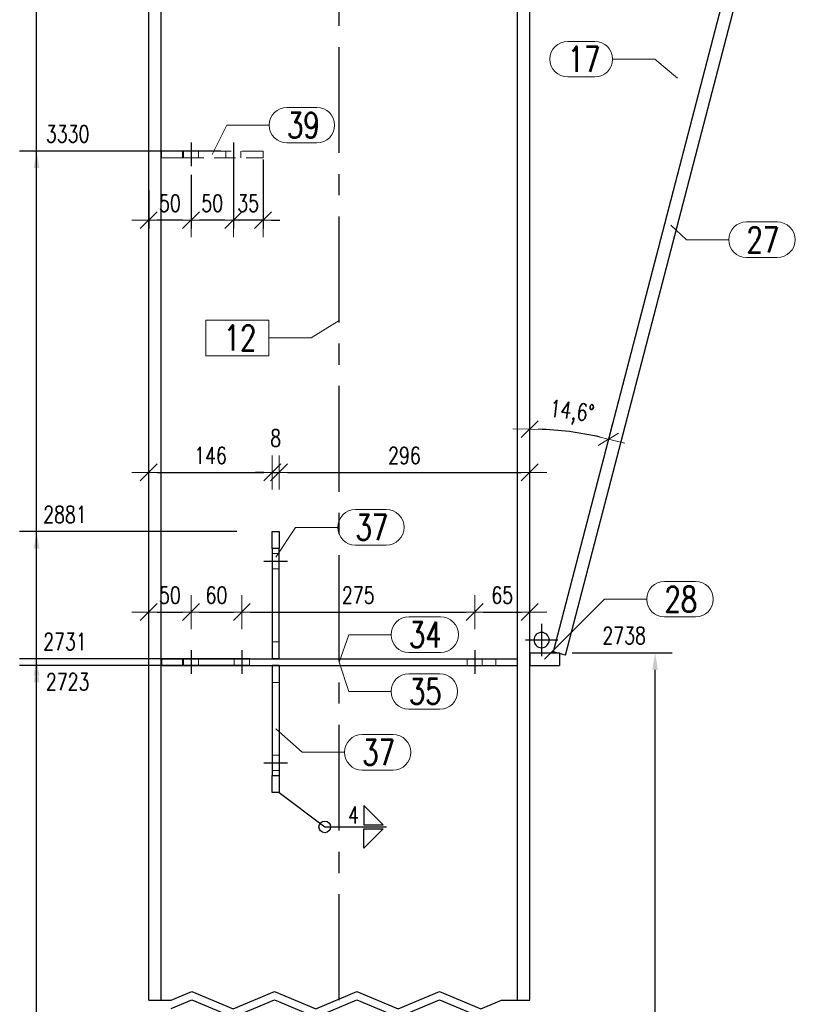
# Model space of a CAD drawing. Header units: millimetres. Extents: x 2097 to 3301, y 14853 to 15503.
# Tile 15 of 97: x 2504 to 2596, y 14968 to 15084. Entities that reach past the tile are written whole.
import ezdxf

# ---------------------------------------------------------------- set-up
doc = ezdxf.new("R2010")
doc.units = ezdxf.units.MM
doc.header["$LTSCALE"] = 10
doc.linetypes.add('HIDDEN', pattern=[0.375, 0.25, -0.125])
doc.linetypes.add('MITTE', pattern=[2, 1.25, -0.25, 0.25, -0.25])
doc.layers.get('Defpoints').update_dxf_attribs({"color": 1})
for name, color, linetype, lineweight in [('PS_DIM', 4, 'Continuous', 13), ('PS_Hidden', 2, 'HIDDEN', 9), ('PS_Pos', 1, 'Continuous', 15), ('PS_SOLID', 7, 'Continuous', 30)]:
    doc.layers.add(name, color=color, linetype=linetype, lineweight=lineweight)
for name, color, linetype in [('PS_MID', 5, 'MITTE'), ('PS_SHAPE', 3, 'Continuous'), ('PS_WELD', 1, 'Continuous')]:
    doc.layers.add(name, color=color, linetype=linetype)
doc.styles.add('simplex', font='simplex.shx', dxfattribs={"width": 0.75})
doc.dimstyles.new('1_10_GŁ_DS1-LS10', dxfattribs={"dimtxt": 2, "dimasz": 2, "dimexe": 2, "dimexo": 5, "dimgap": 1, "dimtad": 1, "dimjust": 4, "dimdec": 0, "dimlfac": 10, "dimtxsty": 'simplex', "dimblk1": 'NONE', "dimsah": 1, "dimcen": 2, "dimclrd": 256, "dimclre": 256, "dimclrt": 3, "dimadec": 1, "dimazin": 0, "dimtfac": 1, "dimtdec": 0, "dimtmove": 2, "dimatfit": 3, "dimfxl": 1, "dimarcsym": 0})
doc.dimstyles.new('1_10_PRZ', dxfattribs={"dimtxt": 2, "dimasz": 1, "dimexe": 2, "dimexo": 5, "dimgap": 1, "dimtad": 1, "dimdec": 0, "dimlfac": 10, "dimtxsty": 'simplex', "dimblk": 'dimznak', "dimcen": 2, "dimse1": 1, "dimse2": 1, "dimclrt": 3, "dimadec": 1, "dimazin": 0, "dimtfac": 1, "dimtdec": 0, "dimtix": 1, "dimtmove": 2, "dimatfit": 3, "dimldrblk": 'dim-grot', "dimfxl": 1, "dimarcsym": 0})
doc.dimstyles.new('1_10_SC', dxfattribs={"dimtxt": 2, "dimasz": 1, "dimexe": 1, "dimexo": 1, "dimgap": 1, "dimtad": 1, "dimdec": 0, "dimlfac": 10, "dimtxsty": 'simplex', "dimblk": 'dimznak', "dimcen": 2, "dimclrd": 256, "dimclre": 256, "dimclrt": 3, "dimadec": 1, "dimazin": 0, "dimtfac": 1, "dimtdec": 0, "dimtix": 1, "dimtmove": 2, "dimatfit": 3, "dimldrblk": 'dim-grot', "dimfxl": 1, "dimarcsym": 0})

# ---------------------------------------------------------------- blocks, each defined once
blk = doc.blocks.new('dimznak')
at = {"color": 0}
for points in [[(0, 2), (0, -2)], [(-2, 0), (2, 0)]]:
    blk.add_lwpolyline(points, dxfattribs=at)
at = {"color": 2}
blk.add_lwpolyline([(1, 1), (-1, -1)], dxfattribs=at)
blk = doc.blocks.new('*D218')
at = {"layer": 'Defpoints', "color": 0, "transparency": 16777216}
for p in [(2529.04, 15069.67), (2532.54, 15068.67), (2529.04, 15060.51)]:
    blk.add_point(p, dxfattribs=at)
at = {"layer": 'PS_DIM', "lineweight": -2, "transparency": 16777216}
for p, q in [((2529.04, 15068.67), (2529.04, 15059.51)), ((2532.54, 15067.67), (2532.54, 15059.51)), ((2528.04, 15060.51), (2527.04, 15060.51)), ((2532.54, 15060.51), (2529.04, 15060.51)), ((2533.54, 15060.51), (2534.54, 15060.51))]:
    blk.add_line(p, q, dxfattribs=at)
blk.add_blockref('dimznak', (2529.04, 15060.51), dxfattribs=at)
at = {"layer": 'PS_DIM', "lineweight": -2, "transparency": 16777216, "rotation": 180}
blk.add_blockref('dimznak', (2532.54, 15060.51), dxfattribs=at)
at = {"layer": 'PS_DIM', "color": 3, "transparency": 16777216, "insert": (2530.79, 15062.51), "char_height": 2, "attachment_point": 5, "style": 'simplex'}
blk.add_mtext('35', dxfattribs=at)
blk = doc.blocks.new('dim-grot')
blk.add_hatch(color=256).paths.add_polyline_path([(0, 0), (-2, 0.5), (-2, -0.5)])
blk.add_lwpolyline([(0, 0), (-2, 0.5), (-2, -0.5), (0, 0)])
blk = doc.blocks.new('*D219')
at = {"layer": 'Defpoints', "color": 0, "transparency": 16777216}
for p in [(2529.04, 15069.67), (2524.04, 15066.87), (2524.04, 15060.51)]:
    blk.add_point(p, dxfattribs=at)
at = {"layer": 'PS_DIM', "lineweight": -2, "transparency": 16777216}
for p, q in [((2529.04, 15068.67), (2529.04, 15059.51)), ((2524.04, 15065.87), (2524.04, 15059.51)), ((2528.04, 15060.51), (2525.04, 15060.51))]:
    blk.add_line(p, q, dxfattribs=at)
at = {"layer": 'PS_DIM', "lineweight": -2, "transparency": 16777216, "rotation": 180}
blk.add_blockref('dimznak', (2524.04, 15060.51), dxfattribs=at)
at = {"layer": 'PS_DIM', "lineweight": -2, "transparency": 16777216}
blk.add_blockref('dimznak', (2529.04, 15060.51), dxfattribs=at)
at = {"layer": 'PS_DIM', "color": 3, "transparency": 16777216, "insert": (2526.54, 15062.51), "char_height": 2, "attachment_point": 5, "style": 'simplex'}
blk.add_mtext('50', dxfattribs=at)
blk = doc.blocks.new('*D220')
at = {"layer": 'Defpoints', "color": 0, "transparency": 16777216}
for p in [(2524.04, 15066.87), (2519.04, 15065.02), (2519.04, 15060.51)]:
    blk.add_point(p, dxfattribs=at)
at = {"layer": 'PS_DIM', "lineweight": -2, "transparency": 16777216}
for p, q in [((2524.04, 15065.87), (2524.04, 15059.51)), ((2519.04, 15064.02), (2519.04, 15059.51)), ((2523.04, 15060.51), (2520.04, 15060.51))]:
    blk.add_line(p, q, dxfattribs=at)
at = {"layer": 'PS_DIM', "lineweight": -2, "transparency": 16777216, "rotation": 180}
blk.add_blockref('dimznak', (2519.04, 15060.51), dxfattribs=at)
at = {"layer": 'PS_DIM', "lineweight": -2, "transparency": 16777216}
blk.add_blockref('dimznak', (2524.04, 15060.51), dxfattribs=at)
at = {"layer": 'PS_DIM', "color": 3, "transparency": 16777216, "insert": (2521.54, 15062.51), "char_height": 2, "attachment_point": 5, "style": 'simplex'}
blk.add_mtext('50', dxfattribs=at)
blk = doc.blocks.new('*D244')
at = {"layer": 'Defpoints', "color": 0, "transparency": 16777216}
for p in [(2519.79, 15177.51), (2564.04, 15137.73), (2568.79, 15121.18), (2595.64, 15109.32), (2564.04, 14968.45)]:
    blk.add_point(p, dxfattribs=at)
at = {"layer": 'PS_DIM', "color": 0, "lineweight": -2, "transparency": 16777216}
blk.add_arc((2564.04, 15137.73), 17.22, 273.3284, 314.7176, dxfattribs=at)
for p, rotation in [((2576.85, 15126.22), 46.38181660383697), ((2564.04, 15120.51), 181.664184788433)]:
    blk.add_blockref('dimznak', p, dxfattribs=dict(at, rotation=rotation))
at = {"layer": 'PS_DIM', "color": 3, "transparency": 16777216, "insert": (2570.16, 15124), "char_height": 2, "attachment_point": 5, "rotation": 24.023, "style": 'simplex'}
blk.add_mtext('48,0°', dxfattribs=at)
blk = doc.blocks.new('*D245')
at = {"layer": 'Defpoints', "color": 0, "transparency": 16777216}
for p in [(2564.04, 15137.73), (2593.14, 15110.68), (2570.27, 15035.31), (2566.79, 15009.56), (2564.04, 14968.45)]:
    blk.add_point(p, dxfattribs=at)
at = {"layer": 'PS_DIM', "color": 0, "lineweight": -2, "transparency": 16777216}
blk.add_arc((2564.04, 14999), 36.85, 76.9504, 88.4451, dxfattribs=at)
for p, rotation in [((2564.04, 15035.84), 179.2225504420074), ((2573.33, 15034.65), 346.1729479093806)]:
    blk.add_blockref('dimznak', p, dxfattribs=dict(at, rotation=rotation))
at = {"layer": 'PS_DIM', "color": 3, "transparency": 16777216, "insert": (2569, 15037.72), "char_height": 2, "attachment_point": 5, "rotation": 352.6977, "style": 'simplex'}
blk.add_mtext('14,6°', dxfattribs=at)
blk = doc.blocks.new('*D254')
at = {"layer": 'Defpoints', "color": 0, "transparency": 16777216}
for p in [(2505.8, 15007.95), (2535.93, 15007.95), (2564.04, 14919.15)]:
    blk.add_point(p, dxfattribs=at)
at = {"layer": 'PS_DIM', "lineweight": -2, "transparency": 16777216}
for p, q in [((2530.93, 15007.95), (2503.8, 15007.95)), ((2505.8, 14919.15), (2505.8, 15005.95)), ((2559.04, 14919.15), (2503.8, 14919.15))]:
    blk.add_line(p, q, dxfattribs=at)
at = {"layer": 'PS_DIM', "transparency": 16777216}
blk.add_solid([(2505.47, 15005.95), (2506.14, 15005.95), (2505.8, 15007.95)], dxfattribs=at)
at = {"layer": 'PS_DIM', "color": 3, "transparency": 16777216, "insert": (2509.47, 15006.02), "char_height": 2, "attachment_point": 5, "rotation": 0.0573, "style": 'simplex'}
blk.add_mtext('2723', dxfattribs=at)
blk = doc.blocks.new('_None')
blk = doc.blocks.new('*D255')
at = {"layer": 'Defpoints', "color": 0, "transparency": 16777216}
for p in [(2505.8, 15008.75), (2535.97, 15008.75), (2564.04, 14919.15)]:
    blk.add_point(p, dxfattribs=at)
at = {"layer": 'PS_DIM', "lineweight": -2, "transparency": 16777216}
for p, q in [((2530.97, 15008.75), (2503.8, 15008.75)), ((2505.8, 14919.15), (2505.8, 15006.75)), ((2559.04, 14919.15), (2503.8, 14919.15))]:
    blk.add_line(p, q, dxfattribs=at)
at = {"layer": 'PS_DIM', "transparency": 16777216}
blk.add_solid([(2505.47, 15006.75), (2506.14, 15006.75), (2505.8, 15008.75)], dxfattribs=at)
at = {"layer": 'PS_DIM', "color": 3, "transparency": 16777216, "insert": (2509.15, 15010.77), "char_height": 2, "attachment_point": 5, "rotation": 0.0573, "style": 'simplex'}
blk.add_mtext('2731', dxfattribs=at)
blk = doc.blocks.new('*D256')
at = {"layer": 'Defpoints', "color": 0, "transparency": 16777216}
for p in [(2505.8, 15023.75), (2534.44, 15023.75), (2564.04, 14919.15)]:
    blk.add_point(p, dxfattribs=at)
at = {"layer": 'PS_DIM', "lineweight": -2, "transparency": 16777216}
for p, q in [((2529.44, 15023.75), (2503.8, 15023.75)), ((2505.8, 14919.15), (2505.8, 15021.75)), ((2559.04, 14919.15), (2503.8, 14919.15))]:
    blk.add_line(p, q, dxfattribs=at)
at = {"layer": 'PS_DIM', "transparency": 16777216}
blk.add_solid([(2505.47, 15021.75), (2506.14, 15021.75), (2505.8, 15023.75)], dxfattribs=at)
at = {"layer": 'PS_DIM', "color": 3, "transparency": 16777216, "insert": (2509.15, 15025.77), "char_height": 2, "attachment_point": 5, "rotation": 0.0573, "style": 'simplex'}
blk.add_mtext('2881', dxfattribs=at)
blk = doc.blocks.new('*D257')
at = {"layer": 'Defpoints', "color": 0, "transparency": 16777216}
for p in [(2505.8, 15068.67), (2532.54, 15068.67), (2564.04, 14919.15)]:
    blk.add_point(p, dxfattribs=at)
at = {"layer": 'PS_DIM', "lineweight": -2, "transparency": 16777216}
for p, q in [((2527.54, 15068.67), (2503.8, 15068.67)), ((2505.8, 14919.15), (2505.8, 15066.67)), ((2559.04, 14919.15), (2503.8, 14919.15))]:
    blk.add_line(p, q, dxfattribs=at)
at = {"layer": 'PS_DIM', "transparency": 16777216}
blk.add_solid([(2505.47, 15066.67), (2506.14, 15066.67), (2505.8, 15068.67)], dxfattribs=at)
at = {"layer": 'PS_DIM', "color": 3, "transparency": 16777216, "insert": (2509.47, 15070.69), "char_height": 2, "attachment_point": 5, "rotation": 0.0573, "style": 'simplex'}
blk.add_mtext('3330', dxfattribs=at)
blk = doc.blocks.new('*D258')
at = {"layer": 'Defpoints', "color": 0, "transparency": 16777216}
for p in [(2505.8, 15154.25), (2526, 15154.25), (2564.04, 14919.15)]:
    blk.add_point(p, dxfattribs=at)
at = {"layer": 'PS_DIM', "lineweight": -2, "transparency": 16777216}
for p, q in [((2521, 15154.25), (2503.8, 15154.25)), ((2505.8, 14919.15), (2505.8, 15152.25)), ((2559.04, 14919.15), (2503.8, 14919.15))]:
    blk.add_line(p, q, dxfattribs=at)
at = {"layer": 'PS_DIM', "transparency": 16777216}
blk.add_solid([(2505.47, 15152.25), (2506.14, 15152.25), (2505.8, 15154.25)], dxfattribs=at)
at = {"layer": 'PS_DIM', "color": 3, "transparency": 16777216, "insert": (2509.29, 15152.36), "char_height": 2, "attachment_point": 5, "rotation": 0.0573, "style": 'simplex'}
blk.add_mtext('4186', dxfattribs=at)
blk = doc.blocks.new('*D259')
at = {"layer": 'Defpoints', "color": 0, "transparency": 16777216}
for p in [(2505.8, 15155.05), (2526.03, 15155.05), (2564.04, 14919.15)]:
    blk.add_point(p, dxfattribs=at)
at = {"layer": 'PS_DIM', "lineweight": -2, "transparency": 16777216}
for p, q in [((2521.03, 15155.05), (2503.8, 15155.05)), ((2505.8, 14919.15), (2505.8, 15153.05)), ((2559.04, 14919.15), (2503.8, 14919.15))]:
    blk.add_line(p, q, dxfattribs=at)
at = {"layer": 'PS_DIM', "transparency": 16777216}
blk.add_solid([(2505.47, 15153.05), (2506.14, 15153.05), (2505.8, 15155.05)], dxfattribs=at)
at = {"layer": 'PS_DIM', "color": 3, "transparency": 16777216, "insert": (2509.36, 15157.07), "char_height": 2, "attachment_point": 5, "rotation": 0.0573, "style": 'simplex'}
blk.add_mtext('4194', dxfattribs=at)
blk = doc.blocks.new('*D260')
at = {"layer": 'Defpoints', "color": 0, "transparency": 16777216}
for p in [(2505.8, 15178.18), (2519.04, 15178.18), (2564.04, 14919.15)]:
    blk.add_point(p, dxfattribs=at)
at = {"layer": 'PS_DIM', "lineweight": -2, "transparency": 16777216}
for p, q in [((2514.04, 15178.18), (2503.8, 15178.18)), ((2505.8, 14919.15), (2505.8, 15176.18)), ((2559.04, 14919.15), (2503.8, 14919.15))]:
    blk.add_line(p, q, dxfattribs=at)
at = {"layer": 'PS_DIM', "transparency": 16777216}
blk.add_solid([(2505.47, 15176.18), (2506.14, 15176.18), (2505.8, 15178.18)], dxfattribs=at)
at = {"layer": 'PS_DIM', "color": 3, "transparency": 16777216, "insert": (2509.47, 15176.39), "char_height": 2, "attachment_point": 5, "rotation": 0.0573, "style": 'simplex'}
blk.add_mtext('4425', dxfattribs=at)
blk = doc.blocks.new('*D261')
at = {"layer": 'Defpoints', "color": 0, "transparency": 16777216}
for p in [(2505.8, 15179), (2521.12, 15179), (2564.04, 14919.15)]:
    blk.add_point(p, dxfattribs=at)
at = {"layer": 'PS_DIM', "lineweight": -2, "transparency": 16777216}
for p, q in [((2516.12, 15179), (2503.8, 15179)), ((2505.8, 14919.15), (2505.8, 15177)), ((2559.04, 14919.15), (2503.8, 14919.15))]:
    blk.add_line(p, q, dxfattribs=at)
at = {"layer": 'PS_DIM', "transparency": 16777216}
blk.add_solid([(2505.47, 15177), (2506.14, 15177), (2505.8, 15179)], dxfattribs=at)
at = {"layer": 'PS_DIM', "color": 3, "transparency": 16777216, "insert": (2509.47, 15181.02), "char_height": 2, "attachment_point": 5, "rotation": 0.0573, "style": 'simplex'}
blk.add_mtext('4433', dxfattribs=at)
blk = doc.blocks.new('*D264')
at = {"layer": 'Defpoints', "color": 0, "transparency": 16777216}
for p in [(2524.04, 15014.25), (2519.04, 15010.59), (2524.04, 15009.75)]:
    blk.add_point(p, dxfattribs=at)
at = {"layer": 'PS_DIM', "color": 0, "lineweight": -2, "transparency": 16777216}
blk.add_line((2520.04, 15014.25), (2523.04, 15014.25), dxfattribs=at)
at = {"layer": 'PS_DIM', "color": 0, "lineweight": -2, "transparency": 16777216, "rotation": 180}
blk.add_blockref('dimznak', (2519.04, 15014.25), dxfattribs=at)
at = {"layer": 'PS_DIM', "color": 0, "lineweight": -2, "transparency": 16777216}
blk.add_blockref('dimznak', (2524.04, 15014.25), dxfattribs=at)
at = {"layer": 'PS_DIM', "color": 3, "transparency": 16777216, "insert": (2521.54, 15016.25), "char_height": 2, "attachment_point": 5, "style": 'simplex'}
blk.add_mtext('50', dxfattribs=at)
blk = doc.blocks.new('*D265')
at = {"layer": 'Defpoints', "color": 0, "transparency": 16777216}
for p in [(2530.04, 15014.25), (2524.04, 15009.75), (2530.04, 15009.75)]:
    blk.add_point(p, dxfattribs=at)
at = {"layer": 'PS_DIM', "color": 0, "lineweight": -2, "transparency": 16777216}
blk.add_line((2525.04, 15014.25), (2529.04, 15014.25), dxfattribs=at)
at = {"layer": 'PS_DIM', "color": 0, "lineweight": -2, "transparency": 16777216, "rotation": 180}
blk.add_blockref('dimznak', (2524.04, 15014.25), dxfattribs=at)
at = {"layer": 'PS_DIM', "color": 0, "lineweight": -2, "transparency": 16777216}
blk.add_blockref('dimznak', (2530.04, 15014.25), dxfattribs=at)
at = {"layer": 'PS_DIM', "color": 3, "transparency": 16777216, "insert": (2527.04, 15016.25), "char_height": 2, "attachment_point": 5, "style": 'simplex'}
blk.add_mtext('60', dxfattribs=at)
blk = doc.blocks.new('*D266')
at = {"layer": 'Defpoints', "color": 0, "transparency": 16777216}
for p in [(2557.54, 15014.25), (2530.04, 15009.75), (2557.54, 15009.75)]:
    blk.add_point(p, dxfattribs=at)
at = {"layer": 'PS_DIM', "color": 0, "lineweight": -2, "transparency": 16777216}
blk.add_line((2531.04, 15014.25), (2556.54, 15014.25), dxfattribs=at)
at = {"layer": 'PS_DIM', "color": 0, "lineweight": -2, "transparency": 16777216, "rotation": 180}
blk.add_blockref('dimznak', (2530.04, 15014.25), dxfattribs=at)
at = {"layer": 'PS_DIM', "color": 0, "lineweight": -2, "transparency": 16777216}
blk.add_blockref('dimznak', (2557.54, 15014.25), dxfattribs=at)
at = {"layer": 'PS_DIM', "color": 3, "transparency": 16777216, "insert": (2543.79, 15016.25), "char_height": 2, "attachment_point": 5, "style": 'simplex'}
blk.add_mtext('275', dxfattribs=at)
blk = doc.blocks.new('*D267')
at = {"layer": 'Defpoints', "color": 0, "transparency": 16777216}
for p in [(2564.04, 15014.53), (2564.04, 15014.25), (2557.54, 15009.75)]:
    blk.add_point(p, dxfattribs=at)
at = {"layer": 'PS_DIM', "color": 0, "lineweight": -2, "transparency": 16777216}
blk.add_line((2558.54, 15014.25), (2563.04, 15014.25), dxfattribs=at)
at = {"layer": 'PS_DIM', "color": 0, "lineweight": -2, "transparency": 16777216, "rotation": 180}
blk.add_blockref('dimznak', (2557.54, 15014.25), dxfattribs=at)
at = {"layer": 'PS_DIM', "color": 0, "lineweight": -2, "transparency": 16777216}
blk.add_blockref('dimznak', (2564.04, 15014.25), dxfattribs=at)
at = {"layer": 'PS_DIM', "color": 3, "transparency": 16777216, "insert": (2560.79, 15016.25), "char_height": 2, "attachment_point": 5, "style": 'simplex'}
blk.add_mtext('65', dxfattribs=at)
blk = doc.blocks.new('*D279')
at = {"layer": 'Defpoints', "color": 0, "transparency": 16777216}
for p in [(2533.64, 15030.73), (2519.04, 15026.56), (2533.64, 15023.75)]:
    blk.add_point(p, dxfattribs=at)
at = {"layer": 'PS_DIM', "color": 0, "lineweight": -2, "transparency": 16777216}
blk.add_line((2520.04, 15030.73), (2532.64, 15030.73), dxfattribs=at)
at = {"layer": 'PS_DIM', "color": 0, "lineweight": -2, "transparency": 16777216, "rotation": 180}
blk.add_blockref('dimznak', (2519.04, 15030.73), dxfattribs=at)
at = {"layer": 'PS_DIM', "color": 0, "lineweight": -2, "transparency": 16777216}
blk.add_blockref('dimznak', (2533.64, 15030.73), dxfattribs=at)
at = {"layer": 'PS_DIM', "color": 3, "transparency": 16777216, "insert": (2526.34, 15032.73), "char_height": 2, "attachment_point": 5, "style": 'simplex'}
blk.add_mtext('146', dxfattribs=at)
blk = doc.blocks.new('*D280')
at = {"layer": 'Defpoints', "color": 0, "transparency": 16777216}
for p in [(2534.44, 15030.73), (2533.64, 15023.75), (2534.44, 15023.75)]:
    blk.add_point(p, dxfattribs=at)
at = {"layer": 'PS_DIM', "color": 0, "lineweight": -2, "transparency": 16777216}
for p, q in [((2532.64, 15030.73), (2531.64, 15030.73)), ((2533.64, 15030.73), (2534.44, 15030.73)), ((2535.44, 15030.73), (2536.44, 15030.73))]:
    blk.add_line(p, q, dxfattribs=at)
blk.add_blockref('dimznak', (2533.64, 15030.73), dxfattribs=at)
at = {"layer": 'PS_DIM', "color": 0, "lineweight": -2, "transparency": 16777216, "rotation": 180}
blk.add_blockref('dimznak', (2534.44, 15030.73), dxfattribs=at)
at = {"layer": 'PS_DIM', "color": 3, "transparency": 16777216, "insert": (2534.04, 15034.79), "char_height": 2, "attachment_point": 5, "style": 'simplex'}
blk.add_mtext('8', dxfattribs=at)
blk = doc.blocks.new('*D281')
at = {"layer": 'Defpoints', "color": 0, "transparency": 16777216}
for p in [(2564.04, 15030.73), (2564.04, 15024.1), (2534.44, 15023.75)]:
    blk.add_point(p, dxfattribs=at)
at = {"layer": 'PS_DIM', "color": 0, "lineweight": -2, "transparency": 16777216}
blk.add_line((2535.44, 15030.73), (2563.04, 15030.73), dxfattribs=at)
at = {"layer": 'PS_DIM', "color": 0, "lineweight": -2, "transparency": 16777216, "rotation": 180}
blk.add_blockref('dimznak', (2534.44, 15030.73), dxfattribs=at)
at = {"layer": 'PS_DIM', "color": 0, "lineweight": -2, "transparency": 16777216}
blk.add_blockref('dimznak', (2564.04, 15030.73), dxfattribs=at)
at = {"layer": 'PS_DIM', "color": 3, "transparency": 16777216, "insert": (2549.24, 15032.73), "char_height": 2, "attachment_point": 5, "style": 'simplex'}
blk.add_mtext('296', dxfattribs=at)
blk = doc.blocks.new('*D311')
at = {"layer": 'Defpoints', "color": 0, "transparency": 16777216}
for p in [(2564.04, 15009.45), (2578.85, 15009.45), (2564.04, 14919.15)]:
    blk.add_point(p, dxfattribs=at)
at = {"layer": 'PS_DIM', "lineweight": -2, "transparency": 16777216}
for p, q in [((2569.04, 15009.45), (2580.85, 15009.45)), ((2578.85, 14919.15), (2578.85, 15007.45)), ((2569.04, 14919.15), (2580.85, 14919.15))]:
    blk.add_line(p, q, dxfattribs=at)
at = {"layer": 'PS_DIM', "transparency": 16777216}
blk.add_solid([(2578.52, 15007.45), (2579.18, 15007.45), (2578.85, 15009.45)], dxfattribs=at)
at = {"layer": 'PS_DIM', "color": 3, "transparency": 16777216, "insert": (2575.19, 15011.47), "char_height": 2, "attachment_point": 5, "rotation": 0.0573, "style": 'simplex'}
blk.add_mtext('2738', dxfattribs=at)
blk = doc.blocks.new('*X680')
at = {"color": 1}
for p, q in [((2521.69, 14968.45), (2524.13, 14969.48)), ((2524.13, 14969.48), (2529, 14967.42)), ((2529, 14967.42), (2533.88, 14969.48)), ((2533.88, 14969.48), (2538.76, 14967.42)), ((2538.76, 14967.42), (2543.63, 14969.48)), ((2543.63, 14969.48), (2548.51, 14967.42)), ((2548.51, 14967.42), (2553.38, 14969.48)), ((2553.38, 14969.48), (2558.26, 14967.42)), ((2519.04, 14968.45), (2521.69, 14968.45)), ((2521.69, 14967.45), (2524.13, 14968.48)), ((2524.13, 14968.48), (2529, 14966.42)), ((2529, 14966.42), (2533.88, 14968.48)), ((2533.88, 14968.48), (2538.76, 14966.42)), ((2538.76, 14966.42), (2543.63, 14968.48)), ((2543.63, 14968.48), (2548.51, 14966.42)), ((2548.51, 14966.42), (2553.38, 14968.48)), ((2553.38, 14968.48), (2558.26, 14966.42)), ((2558.26, 14967.42), (2560.7, 14968.45)), ((2560.7, 14968.45), (2564.04, 14968.45))]:
    blk.add_line(p, q, dxfattribs=at)
at = {"layer": 'PS_Hidden', "color": 2, "linetype": 'HIDDEN'}
for p, q in [((2520.54, 15068.67), (2523.04, 15068.67)), ((2520.54, 15067.87), (2520.54, 15068.67)), ((2532.54, 15068.67), (2523.04, 15068.67)), ((2523.04, 15068.67), (2523.04, 15067.87)), ((2523.14, 15067.87), (2523.14, 15068.67)), ((2524.94, 15067.87), (2524.94, 15068.67)), ((2528.14, 15067.87), (2528.14, 15068.67)), ((2529.94, 15067.87), (2529.94, 15068.67)), ((2532.54, 15068.67), (2532.54, 15067.87)), ((2523.04, 15067.87), (2520.54, 15067.87)), ((2523.04, 15067.87), (2532.54, 15067.87)), ((2534.44, 15021.15), (2533.64, 15021.15)), ((2534.44, 15019.35), (2533.64, 15019.35)), ((2534.44, 15010.75), (2533.64, 15010.75)), ((2523.04, 15007.95), (2523.04, 15008.75)), ((2523.14, 15007.95), (2523.14, 15008.75)), ((2524.94, 15007.95), (2524.94, 15008.75)), ((2529.14, 15007.95), (2529.14, 15008.75)), ((2530.94, 15007.95), (2530.94, 15008.75)), ((2556.64, 15007.95), (2556.64, 15008.75)), ((2558.44, 15007.95), (2558.44, 15008.75)), ((2560.04, 15008.75), (2560.04, 15007.95)), ((2533.64, 15005.95), (2534.44, 15005.95)), ((2534.44, 14997.35), (2533.64, 14997.35)), ((2534.44, 14995.55), (2533.64, 14995.55))]:
    blk.add_line(p, q, dxfattribs=at)
at = {"layer": 'PS_MID', "color": 5, "linetype": 'MITTE'}
for p, q in [((2541.54, 14968.45), (2541.54, 15183.18)), ((2524.04, 15069.67), (2524.04, 15066.87)), ((2529.04, 15069.67), (2529.04, 15066.87)), ((2532.64, 15020.25), (2535.44, 15020.25)), ((2565.44, 15012.85), (2565.44, 15009.05)), ((2567.34, 15010.95), (2563.54, 15010.95)), ((2524.04, 15009.75), (2524.04, 15006.95)), ((2530.04, 15009.75), (2530.04, 15006.95)), ((2557.54, 15009.75), (2557.54, 15006.95)), ((2532.64, 14996.45), (2535.44, 14996.45))]:
    blk.add_line(p, q, dxfattribs=at)
at = {"layer": 'PS_SOLID', "color": 7, "linetype": 'Continuous'}
for p, q in [((2519.04, 14968.45), (2519.04, 15178.18)), ((2520.5, 14968.45), (2520.5, 15176.87)), ((2562.58, 14968.45), (2562.58, 15139.04)), ((2564.04, 14968.45), (2564.04, 15137.73)), ((2593.14, 15110.68), (2566.79, 15009.56)), ((2568.25, 15009.18), (2594.59, 15110.27)), ((2533.64, 15023.75), (2534.44, 15023.75)), ((2533.64, 15021.75), (2533.64, 15023.75)), ((2534.44, 15023.75), (2534.44, 15021.75)), ((2533.64, 15021.75), (2533.64, 15008.75)), ((2534.44, 15021.75), (2533.64, 15021.75)), ((2534.44, 15008.75), (2534.44, 15021.75)), ((2564.04, 15009.45), (2567.54, 15009.45)), ((2564.04, 15009.45), (2564.04, 15007.95)), ((2566.79, 15009.56), (2566.77, 15009.45)), ((2568.25, 15009.18), (2566.79, 15009.56)), ((2567.54, 15009.45), (2567.54, 15007.95)), ((2520.54, 15008.75), (2562.54, 15008.75)), ((2520.54, 15008.75), (2520.54, 15007.95)), ((2520.54, 15007.95), (2562.54, 15007.95)), ((2534.44, 15008.75), (2533.64, 15008.75)), ((2533.64, 15007.95), (2533.64, 14994.95)), ((2534.44, 15007.95), (2533.64, 15007.95)), ((2534.44, 15007.95), (2534.44, 14994.95)), ((2562.54, 15008.75), (2562.54, 15007.95)), ((2564.04, 15007.95), (2567.54, 15007.95)), ((2533.64, 14994.95), (2534.44, 14994.95)), ((2533.64, 14992.95), (2533.64, 14994.95)), ((2534.44, 14994.95), (2534.44, 14992.95)), ((2534.44, 14992.95), (2533.64, 14992.95))]:
    blk.add_line(p, q, dxfattribs=at)
at = {"layer": 'PS_SOLID', "color": 7, "extrusion": (0, 0, -1)}
blk.add_circle((-2565.44, 15010.95), 0.9, dxfattribs=at)
blk = doc.blocks.new('*X681')
at = {"color": 1}
for p, q in [((2533.21, 15048.71), (2525.8, 15048.71)), ((2525.8, 15048.71), (2525.8, 15044.51)), ((2533.21, 15044.51), (2533.21, 15048.71)), ((2541.54, 15048.67), (2538.21, 15046.61)), ((2533.21, 15046.61), (2538.21, 15046.61)), ((2525.8, 15044.51), (2533.21, 15044.51))]:
    blk.add_line(p, q, dxfattribs=at)
at = {"color": 30, "style": 'simplex', "width": 0.75}
blk.add_text('12', height=3, dxfattribs=at).set_placement((2527.9, 15045.11))
blk = doc.blocks.new('*X682')
at = {"color": 1}
for p, q in [((2589.64, 15060.3), (2593.28, 15060.3)), ((2580.69, 15059.93), (2582.54, 15058.2)), ((2582.54, 15058.2), (2587.54, 15058.2)), ((2589.64, 15056.1), (2593.28, 15056.1))]:
    blk.add_line(p, q, dxfattribs=at)
for centre, start, end in [((2589.64, 15058.2), 90, 270), ((2593.28, 15058.2), 270, 90)]:
    blk.add_arc(centre, 2.1, start, end, dxfattribs=at)
at = {"color": 2, "style": 'simplex', "width": 0.75}
blk.add_text('27', height=3, dxfattribs=at).set_placement((2589.64, 15056.7))
blk = doc.blocks.new('*X683')
at = {"color": 1}
for p, q in [((2568.52, 15081.62), (2571.73, 15081.62)), ((2573.83, 15079.52), (2578.83, 15079.52)), ((2581.51, 15077.28), (2578.83, 15079.52)), ((2568.52, 15077.42), (2571.73, 15077.42))]:
    blk.add_line(p, q, dxfattribs=at)
for centre, start, end in [((2568.52, 15079.52), 90, 270), ((2571.73, 15079.52), 270, 90)]:
    blk.add_arc(centre, 2.1, start, end, dxfattribs=at)
at = {"color": 2, "style": 'simplex', "width": 0.75}
blk.add_text('17', height=3, dxfattribs=at).set_placement((2568.52, 15078.02))
blk = doc.blocks.new('*X684')
at = {"color": 1}
for p, q in [((2535.37, 15073.82), (2538.9, 15073.82)), ((2526.54, 15068.27), (2528.27, 15071.72)), ((2528.27, 15071.72), (2533.27, 15071.72)), ((2535.37, 15069.62), (2538.9, 15069.62))]:
    blk.add_line(p, q, dxfattribs=at)
for centre, start, end in [((2535.37, 15071.72), 90, 270), ((2538.9, 15071.72), 270, 90)]:
    blk.add_arc(centre, 2.1, start, end, dxfattribs=at)
at = {"color": 2, "style": 'simplex', "width": 0.75}
blk.add_text('39', height=3, dxfattribs=at).set_placement((2535.37, 15070.22))
blk = doc.blocks.new('*X688')
at = {"color": 1}
for p, q in [((2549.77, 15013.68), (2553.52, 15013.68)), ((2541.54, 15008.35), (2542.67, 15011.58)), ((2542.67, 15011.58), (2547.67, 15011.58)), ((2549.77, 15009.48), (2553.52, 15009.48))]:
    blk.add_line(p, q, dxfattribs=at)
for centre, start, end in [((2549.77, 15011.58), 90, 270), ((2553.52, 15011.58), 270, 90)]:
    blk.add_arc(centre, 2.1, start, end, dxfattribs=at)
at = {"color": 2, "style": 'simplex', "width": 0.75}
blk.add_text('34', height=3, dxfattribs=at).set_placement((2549.77, 15010.08))
blk = doc.blocks.new('*X689')
at = {"color": 1}
for p, q in [((2541.54, 15008.35), (2542.67, 15004.88)), ((2549.77, 15006.98), (2553.42, 15006.98)), ((2542.67, 15004.88), (2547.67, 15004.88)), ((2549.77, 15002.78), (2553.42, 15002.78))]:
    blk.add_line(p, q, dxfattribs=at)
for centre, start, end in [((2549.77, 15004.88), 90, 270), ((2553.42, 15004.88), 270, 90)]:
    blk.add_arc(centre, 2.1, start, end, dxfattribs=at)
at = {"color": 2, "style": 'simplex', "width": 0.75}
blk.add_text('35', height=3, dxfattribs=at).set_placement((2549.77, 15003.38))
blk = doc.blocks.new('*X690')
at = {"color": 1}
for p, q in [((2579.96, 15017.87), (2583.61, 15017.87)), ((2565.79, 15008.7), (2572.86, 15015.77)), ((2572.86, 15015.77), (2577.86, 15015.77)), ((2579.96, 15013.67), (2583.61, 15013.67))]:
    blk.add_line(p, q, dxfattribs=at)
for centre, start, end in [((2579.96, 15015.77), 90, 270), ((2583.61, 15015.77), 270, 90)]:
    blk.add_arc(centre, 2.1, start, end, dxfattribs=at)
at = {"color": 2, "style": 'simplex', "width": 0.75}
blk.add_text('28', height=3, dxfattribs=at).set_placement((2579.96, 15014.27))
blk = doc.blocks.new('*X691')
at = {"color": 1}
for p, q in [((2543.46, 15026.35), (2547.1, 15026.35)), ((2534.04, 15020.72), (2536.36, 15024.25)), ((2536.36, 15024.25), (2541.36, 15024.25)), ((2543.46, 15022.15), (2547.1, 15022.15))]:
    blk.add_line(p, q, dxfattribs=at)
for centre, start, end in [((2543.46, 15024.25), 90, 270), ((2547.1, 15024.25), 270, 90)]:
    blk.add_arc(centre, 2.1, start, end, dxfattribs=at)
at = {"color": 2, "style": 'simplex', "width": 0.75}
blk.add_text('37', height=3, dxfattribs=at).set_placement((2543.46, 15022.75))
blk = doc.blocks.new('*X692')
at = {"color": 1}
for p, q in [((2534.04, 15000.45), (2537.16, 14997.7)), ((2544.26, 14999.8), (2547.9, 14999.8)), ((2537.16, 14997.7), (2542.16, 14997.7)), ((2544.26, 14995.6), (2547.9, 14995.6))]:
    blk.add_line(p, q, dxfattribs=at)
for centre, start, end in [((2544.26, 14997.7), 90, 270), ((2547.9, 14997.7), 270, 90)]:
    blk.add_arc(centre, 2.1, start, end, dxfattribs=at)
at = {"color": 2, "style": 'simplex', "width": 0.75}
blk.add_text('37', height=3, dxfattribs=at).set_placement((2544.26, 14996.2))
blk = doc.blocks.new('*X920')
at = {"color": 9}
for p, q in [((2534.44, 14992.95), (2539.83, 14988.9)), ((2539.83, 14988.9), (2547.12, 14988.9))]:
    blk.add_line(p, q, dxfattribs=at)
at = {"color": 2}
for p, q in [((2546.73, 14989.13), (2544.43, 14991.43)), ((2544.43, 14991.43), (2544.43, 14989.13)), ((2544.43, 14989.13), (2546.73, 14989.13)), ((2544.43, 14988.67), (2546.73, 14988.67)), ((2546.73, 14988.67), (2544.43, 14986.37)), ((2544.43, 14986.37), (2544.43, 14988.67))]:
    blk.add_line(p, q, dxfattribs=at)
at = {"color": 9}
blk.add_circle((2539.83, 14988.9), 0.69, dxfattribs=at)
at = {"color": 3, "style": 'simplex', "width": 0.75}
blk.add_text('4', height=2, dxfattribs=at).set_placement((2542.59, 14989.3))

msp = doc.modelspace()

# ---------------------------------------------------------------- block references
at = {"layer": 'PS_Pos'}
for name in ['*X683', '*X684', '*X682', '*X681', '*X691', '*X690', '*X688', '*X689', '*X692']:
    msp.add_blockref(name, (0, 0), dxfattribs=at)
at = {"layer": 'PS_SHAPE', "color": 3}
msp.add_blockref('*X680', (0, 0), dxfattribs=at)
at = {"layer": 'PS_WELD'}
msp.add_blockref('*X920', (0, 0), dxfattribs=at)

# ---------------------------------------------------------------- dimensions: what is measured, and where the dimension line sits
at = {"layer": 'PS_DIM'}
for base, p2, text, picture, middle in [((2505.8, 15179), (2521.12, 15179), '4433', '*D261', (2509.47, 15181.02)), ((2505.8, 15178.18), (2519.04, 15178.18), '4425', '*D260', (2509.47, 15176.39)), ((2505.8, 15155.05), (2526.03, 15155.05), '4194', '*D259', (2509.36, 15157.07)), ((2505.8, 15154.25), (2526, 15154.25), '4186', '*D258', (2509.29, 15152.36)), ((2505.8, 15068.67), (2532.54, 15068.67), '3330', '*D257', (2509.47, 15070.69)), ((2505.8, 15023.75), (2534.44, 15023.75), '2881', '*D256', (2509.15, 15025.77)), ((2578.85, 15009.45), (2564.04, 15009.45), '2738', '*D311', (2575.19, 15011.47)), ((2505.8, 15008.75), (2535.97, 15008.75), '2731', '*D255', (2509.15, 15010.77)), ((2505.8, 15007.95), (2535.93, 15007.95), '2723', '*D254', (2509.47, 15006.02))]:
    dim = msp.add_linear_dim(base=base, p1=(2564.04, 14919.15), p2=p2, angle=90, text=text, dimstyle='1_10_GŁ_DS1-LS10', dxfattribs=at)
    dim.commit()
    dim.dimension.update_dxf_attribs({"geometry": picture, "text_midpoint": middle, "dimtype": 128, "text_rotation": 0.0573})
for base, line1, picture, middle in [((2568.79, 15121.18), ((2595.64, 15109.32), (2519.79, 15177.51)), '*D244', (2570.16, 15124)), ((2570.27, 15035.31), ((2593.14, 15110.68), (2566.79, 15009.56)), '*D245', (2569, 15037.72))]:
    dim = msp.add_angular_dim_2l(base=base, line1=line1, line2=((2564.04, 14968.45), (2564.04, 15137.73)), dimstyle='1_10_PRZ', dxfattribs=at)
    dim.commit()
    dim.dimension.update_dxf_attribs({"geometry": picture, "text_midpoint": middle})
for base, p1, p2, dimstyle, picture, middle in [((2524.04, 15060.51), (2529.04, 15069.67), (2524.04, 15066.87), '1_10_SC', '*D219', (2526.54, 15062.51)), ((2529.04, 15060.51), (2532.54, 15068.67), (2529.04, 15069.67), '1_10_SC', '*D218', (2530.79, 15062.51)), ((2519.04, 15060.51), (2524.04, 15066.87), (2519.04, 15065.02), '1_10_SC', '*D220', (2521.54, 15062.51)), ((2533.64, 15030.73), (2519.04, 15026.56), (2533.64, 15023.75), '1_10_PRZ', '*D279', (2526.34, 15032.73)), ((2564.04, 15030.73), (2534.44, 15023.75), (2564.04, 15024.1), '1_10_PRZ', '*D281', (2549.24, 15032.73)), ((2524.04, 15014.25), (2519.04, 15010.59), (2524.04, 15009.75), '1_10_PRZ', '*D264', (2521.54, 15016.25)), ((2530.04, 15014.25), (2524.04, 15009.75), (2530.04, 15009.75), '1_10_PRZ', '*D265', (2527.04, 15016.25)), ((2557.54, 15014.25), (2530.04, 15009.75), (2557.54, 15009.75), '1_10_PRZ', '*D266', (2543.79, 15016.25)), ((2564.04, 15014.25), (2557.54, 15009.75), (2564.04, 15014.53), '1_10_PRZ', '*D267', (2560.79, 15016.25))]:
    dim = msp.add_linear_dim(base=base, p1=p1, p2=p2, dimstyle=dimstyle, dxfattribs=at)
    dim.commit()
    dim.dimension.update_dxf_attribs({"geometry": picture, "text_midpoint": middle})
dim = msp.add_linear_dim(base=(2534.44, 15030.73), p1=(2533.64, 15023.75), p2=(2534.44, 15023.75), dimstyle='1_10_PRZ', dxfattribs=at)
dim.commit()
dim.dimension.update_dxf_attribs({"geometry": '*D280', "text_midpoint": (2534.04, 15034.79), "dimtype": 128})

doc.saveas('drawing.dxf')
